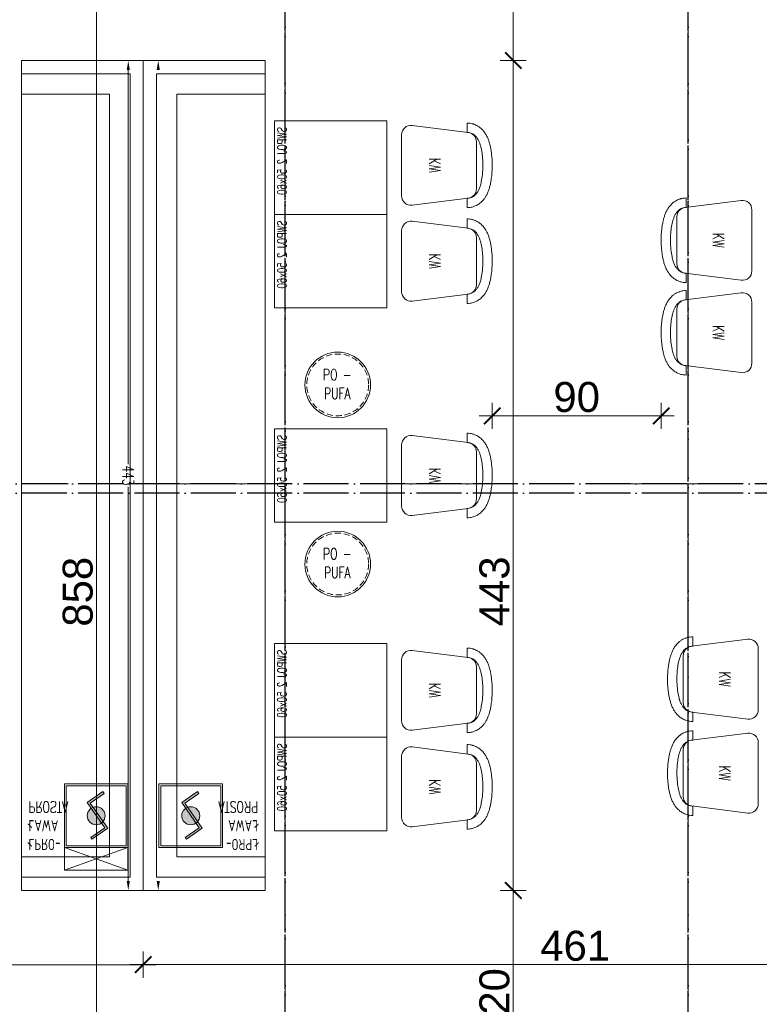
# Model space of a CAD drawing. Header units: millimetres. Extents: x 7483 to 13091, y 8111 to 13871.
# Tile 124 of 256: x 9088 to 9483, y 9444 to 9969. Entities that reach past the tile are written whole.
import ezdxf

# ---------------------------------------------------------------- set-up
doc = ezdxf.new("R2010")
doc.units = ezdxf.units.MM
for name, pattern in [('ACAD_ISO04W100', [30, 24, -3, 0, -3]), ('DASHED', [19.05, 12.7, -6.35]), ('KRESKAKROPKA2', [12.7, 6.35, -3.175, 0, -3.175])]:
    doc.linetypes.add(name, pattern=pattern)
for name, color, linetype, lineweight, true_color in [('a___wymiary', 7, 'Continuous', 5, 0x000000), ('czerwony', 7, 'Continuous', 15, 0xe92949), ('IE_SRS', 7, 'Continuous', 18, 0x000000), ('wymiary', 7, 'Continuous', 5, 0xb2b2b2)]:
    doc.layers.add(name, color=color, linetype=linetype, lineweight=lineweight, true_color=true_color)
doc.layers.add('AS_Siatki', color=72, linetype='Continuous')
for name, color, linetype, lineweight in [('CZ-GR', 236, 'Continuous', 30), ('MEBLE PKN', 150, 'Continuous', 20), ('OSI', 64, 'KRESKAKROPKA2', 0)]:
    doc.layers.add(name, color=color, linetype=linetype, lineweight=lineweight)
doc.layers.add('konstrukcja poglądowo', color=7, linetype='Continuous', lineweight=5, true_color=0xb2b2b2, plot=False)
doc.styles.add('Arial', font='arial.ttf')
doc.styles.add('JACEK_07', font='simplex.shx', dxfattribs={"width": 0.7})
doc.dimstyles.new('WYM_Meb_PKN', dxfattribs={"dimtxt": 6, "dimasz": 5, "dimexe": 1.25, "dimexo": 0.625, "dimtad": 0, "dimdec": 0, "dimtxsty": 'JACEK_07', "dimcen": 0, "dimse1": 1, "dimse2": 1, "dimclrd": 253, "dimclrt": 253, "dimadec": 0, "dimazin": 0, "dimtfac": 1, "dimtdec": 0, "dimtmove": 0, "dimatfit": 3, "dimfxl": 0, "dimarcsym": 0})
doc.dimstyles.new('wymiary agp1', dxfattribs={"dimtxt": 16, "dimasz": 5, "dimexe": 30, "dimexo": 60, "dimgap": 1.8, "dimtad": 1, "dimdec": 3, "dimrnd": 0.5, "dimdsep": 46, "dimtxsty": 'Arial', "dimblk": 'znacznik', "dimcen": 1.5, "dimse1": 1, "dimse2": 1, "dimclrd": 256, "dimazin": 0, "dimtfac": 1, "dimtdec": 3, "dimtmove": 1, "dimatfit": 3, "dimldrblk": 'znacznik', "dimfxl": 0, "dimlwd": -1, "dimarcsym": 0})

# ---------------------------------------------------------------- blocks, each defined once
blk = doc.blocks.new('znacznik')
at = {"layer": 'a___wymiary'}
for p, q in [((0, 1.39), (0, -1.39)), ((1.39, 0), (-1.39, 0))]:
    blk.add_line(p, q, dxfattribs=at)
at = {"layer": 'a___wymiary', "const_width": 0.2}
blk.add_lwpolyline([(0.88, 0.88), (-0.88, -0.88)], dxfattribs=at)
blk = doc.blocks.new('*D1303')
at = {"layer": 'Defpoints', "color": 0, "transparency": 16777216}
for p in [(8555.29, 11469.36), (10277.02, 11469.36), (8692.03, 9219.56)]:
    blk.add_point(p, dxfattribs=at)
at = {"layer": 'wymiary', "color": 253, "true_color": 0x999999, "transparency": 16777216}
blk.add_line((8555.29, 9224.56), (8555.29, 11464.36), dxfattribs=at)
at = {"layer": 'wymiary', "color": 253, "true_color": 0x999999, "transparency": 16777216, "xscale": 5, "yscale": 5, "zscale": 5}
for p, rotation in [((8555.29, 11469.36), 90), ((8555.29, 9219.56), 270)]:
    blk.add_blockref('znacznik', p, dxfattribs=dict(at, rotation=rotation))
at = {"layer": 'wymiary', "color": 18, "true_color": 0x000000, "transparency": 16777216, "insert": (8545.32, 10344.46), "char_height": 16, "attachment_point": 5, "rotation": 90, "style": 'Arial'}
blk.add_mtext('2250', dxfattribs=at)
blk = doc.blocks.new('*D1430')
at = {"layer": 'Defpoints', "color": 0, "transparency": 16777216}
for p in [(9212.77, 10092.7), (9129.18, 9234.91), (9212.77, 9234.91)]:
    blk.add_point(p, dxfattribs=at)
at = {"layer": 'wymiary', "color": 253, "true_color": 0x999999, "transparency": 16777216}
blk.add_line((9129.18, 10087.7), (9129.18, 9239.91), dxfattribs=at)
at = {"layer": 'wymiary', "color": 253, "true_color": 0x999999, "transparency": 16777216, "xscale": 5, "yscale": 5, "zscale": 5}
for p, rotation in [((9129.18, 10092.7), 90), ((9129.18, 9234.91), 270)]:
    blk.add_blockref('znacznik', p, dxfattribs=dict(at, rotation=rotation))
at = {"layer": 'wymiary', "color": 18, "true_color": 0x000000, "transparency": 16777216, "insert": (9119.21, 9663.81), "char_height": 16, "attachment_point": 5, "rotation": 90, "style": 'Arial'}
blk.add_mtext('858', dxfattribs=at)
blk = doc.blocks.new('*D1518')
at = {"layer": 'Defpoints', "color": 0, "transparency": 16777216}
for p in [(9154.13, 9504.34), (8730.29, 9494.03), (9154.13, 9464.66)]:
    blk.add_point(p, dxfattribs=at)
at = {"layer": 'wymiary', "color": 253, "true_color": 0x999999, "transparency": 16777216}
blk.add_line((8735.29, 9464.66), (9149.13, 9464.66), dxfattribs=at)
at = {"layer": 'wymiary', "color": 253, "true_color": 0x999999, "transparency": 16777216, "xscale": 5, "yscale": 5, "zscale": 5, "rotation": 180}
blk.add_blockref('znacznik', (8730.29, 9464.66), dxfattribs=at)
at = {"layer": 'wymiary', "color": 253, "true_color": 0x999999, "transparency": 16777216, "xscale": 5, "yscale": 5, "zscale": 5}
blk.add_blockref('znacznik', (9154.13, 9464.66), dxfattribs=at)
at = {"layer": 'wymiary', "color": 18, "true_color": 0x000000, "transparency": 16777216, "insert": (8942.21, 9474.5), "char_height": 16, "attachment_point": 5, "style": 'Arial'}
blk.add_mtext('424', dxfattribs=at)
blk = doc.blocks.new('*D1530')
at = {"layer": 'Defpoints', "color": 0, "transparency": 16777216}
for p in [(9351.67, 9504.24), (9543.34, 9504.24), (9334.21, 9384.11)]:
    blk.add_point(p, dxfattribs=at)
at = {"layer": 'wymiary', "color": 253, "true_color": 0x999999, "transparency": 16777216}
blk.add_line((9351.67, 9389.11), (9351.67, 9499.24), dxfattribs=at)
at = {"layer": 'wymiary', "color": 253, "true_color": 0x999999, "transparency": 16777216, "xscale": 5, "yscale": 5, "zscale": 5}
for p, rotation in [((9351.67, 9504.24), 90), ((9351.67, 9384.11), 270)]:
    blk.add_blockref('znacznik', p, dxfattribs=dict(at, rotation=rotation))
at = {"layer": 'wymiary', "color": 18, "true_color": 0x000000, "transparency": 16777216, "insert": (9341.7, 9444.18), "char_height": 16, "attachment_point": 5, "rotation": 90, "style": 'Arial'}
blk.add_mtext('120', dxfattribs=at)
blk = doc.blocks.new('*D1531')
at = {"layer": 'Defpoints', "color": 0, "transparency": 16777216}
for p in [(9212.13, 9947.48), (9351.67, 9947.48), (9212.13, 9504.34)]:
    blk.add_point(p, dxfattribs=at)
at = {"layer": 'wymiary', "color": 253, "true_color": 0x999999, "transparency": 16777216}
blk.add_line((9351.67, 9509.34), (9351.67, 9942.48), dxfattribs=at)
at = {"layer": 'wymiary', "color": 253, "true_color": 0x999999, "transparency": 16777216, "xscale": 5, "yscale": 5, "zscale": 5}
for p, rotation in [((9351.67, 9947.48), 90), ((9351.67, 9504.34), 270)]:
    blk.add_blockref('znacznik', p, dxfattribs=dict(at, rotation=rotation))
at = {"layer": 'wymiary', "color": 18, "true_color": 0x000000, "transparency": 16777216, "insert": (9341.7, 9664.05), "char_height": 16, "attachment_point": 5, "rotation": 90, "style": 'Arial'}
blk.add_mtext('443', dxfattribs=at)
blk = doc.blocks.new('*D1532')
at = {"layer": 'Defpoints', "color": 0, "transparency": 16777216}
for p in [(9209.55, 10090.35), (9351.67, 10090.35), (9212.13, 9947.48)]:
    blk.add_point(p, dxfattribs=at)
at = {"layer": 'wymiary', "color": 253, "true_color": 0x999999, "transparency": 16777216}
blk.add_line((9351.67, 9952.48), (9351.67, 10085.35), dxfattribs=at)
at = {"layer": 'wymiary', "color": 253, "true_color": 0x999999, "transparency": 16777216, "xscale": 5, "yscale": 5, "zscale": 5}
for p, rotation in [((9351.67, 10090.35), 90), ((9351.67, 9947.48), 270)]:
    blk.add_blockref('znacznik', p, dxfattribs=dict(at, rotation=rotation))
at = {"layer": 'wymiary', "color": 18, "true_color": 0x000000, "transparency": 16777216, "insert": (9341.7, 10018.91), "char_height": 16, "attachment_point": 5, "rotation": 90, "style": 'Arial'}
blk.add_mtext('143', dxfattribs=at)
blk = doc.blocks.new('gfgfddg')
at = {"layer": 'AS_Siatki', "color": 6, "linetype": 'ACAD_ISO04W100', "lineweight": 30, "ltscale": 0.2}
for p, q in [((-240.79, -576.57), (-240.79, -89.04)), ((-197.76, -576.57), (-197.76, -89.04)), ((392.05, -445.36), (-407.95, -445.36))]:
    blk.add_line(p, q, dxfattribs=at)
blk = doc.blocks.new('*U696')
at = {"ltscale": 10}
for p, q in [((-22.59, -35), (-17.59, -35)), ((22.59, -35), (17.59, -35))]:
    blk.add_line(p, q, dxfattribs=at)
blk.add_lwpolyline([(17.55, -35.62), (21.3, -5.62, 0.451123), (16.34, 0), (-16.34, 0, 0.451123), (-21.3, -5.62), (-17.55, -35.62, 0.378242), (-12.59, -40), (12.59, -40, 0.378242)], format="xyb", close=True, dxfattribs=at)
for points, knots in [([(-22.59, -35), (-22.59, -35.57), (-22.54, -36.12), (-22.4, -37.01), (-22.33, -37.36), (-22.2, -37.88), (-22.15, -38.05), (-22.05, -38.39), (-21.99, -38.55), (-21.82, -39.04), (-21.69, -39.35), (-21.37, -40.03), (-21.18, -40.4), (-20.69, -41.2), (-20.4, -41.61), (-19.82, -42.33), (-19.54, -42.64), (-18.98, -43.21), (-18.7, -43.47), (-18.16, -43.92), (-17.89, -44.12), (-17.33, -44.53), (-17.03, -44.73), (-16.59, -45), (-16.44, -45.09), (-16, -45.34), (-15.7, -45.49), (-15.12, -45.78), (-14.84, -45.91), (-14.25, -46.16), (-13.95, -46.28), (-13.35, -46.5), (-13.06, -46.6), (-12.16, -46.89), (-11.58, -47.06), (-10.38, -47.36), (-9.77, -47.49), (-8.39, -47.76), (-7.61, -47.88), (-6.02, -48.09), (-5.21, -48.18), (-2.76, -48.38), (-1.08, -48.43), (1.98, -48.4), (3.37, -48.34), (5.79, -48.12), (6.83, -48), (8.58, -47.72), (9.3, -47.59), (10.71, -47.28), (11.41, -47.11), (12.69, -46.73), (13.27, -46.54), (14.21, -46.17), (14.56, -46.03), (15.19, -45.75), (15.46, -45.62), (16.02, -45.33), (16.3, -45.17), (16.81, -44.86), (17.03, -44.72), (17.47, -44.43), (17.7, -44.26), (18.2, -43.88), (18.47, -43.66), (18.99, -43.19), (19.23, -42.96), (19.73, -42.43), (19.99, -42.13), (20.44, -41.54), (20.64, -41.27), (21.03, -40.66), (21.21, -40.33), (21.6, -39.58), (21.79, -39.14), (22.06, -38.36), (22.17, -38.02), (22.34, -37.35), (22.41, -37), (22.54, -36.11), (22.59, -35.55), (22.59, -35)], [0, 0, 0, 0, 0.041754, 0.041754, 0.069125, 0.069125, 0.083233, 0.083233, 0.097341, 0.097341, 0.125556, 0.125556, 0.163264, 0.163264, 0.213959, 0.213959, 0.262773, 0.262773, 0.311587, 0.311587, 0.360401, 0.360401, 0.416175, 0.416175, 0.446116, 0.446116, 0.505999, 0.505999, 0.565882, 0.565882, 0.63063, 0.63063, 0.695377, 0.695377, 0.824872, 0.824872, 0.954368, 0.954368, 1.118105, 1.118105, 1.281843, 1.281843, 1.609318, 1.609318, 1.88239, 1.88239, 2.095119, 2.095119, 2.246855, 2.246855, 2.398591, 2.398591, 2.526396, 2.526396, 2.60111, 2.60111, 2.658195, 2.658195, 2.715279, 2.715279, 2.757984, 2.757984, 2.800688, 2.800688, 2.848695, 2.848695, 2.891865, 2.891865, 2.935035, 2.935035, 2.969989, 2.969989, 3.004942, 3.004942, 3.045413, 3.045413, 3.072925, 3.072925, 3.100437, 3.100437, 3.141593, 3.141593, 3.141593, 3.141593]), ([(-17.59, -35), (-17.59, -35.56), (-17.5, -36.12), (-17.21, -37.14), (-17.01, -37.6), (-16.55, -38.41), (-16.29, -38.76), (-15.77, -39.36), (-15.5, -39.62), (-14.73, -40.27), (-14.24, -40.59), (-13.24, -41.15), (-12.74, -41.38), (-11.72, -41.78), (-11.19, -41.96), (-9.62, -42.42), (-8.52, -42.66), (-6.2, -43.05), (-4.98, -43.19), (-2.46, -43.38), (-1.17, -43.42), (1.75, -43.41), (3.38, -43.33), (6.25, -43.04), (7.51, -42.85), (9.57, -42.42), (10.41, -42.2), (11.84, -41.74), (12.45, -41.51), (13.52, -41), (13.99, -40.75), (14.84, -40.17), (15.23, -39.87), (15.93, -39.19), (16.25, -38.83), (16.83, -37.96), (17.1, -37.44), (17.44, -36.39), (17.54, -35.88), (17.58, -35.24), (17.59, -35.12), (17.59, -35)], [0, 0, 0, 0, 0.077102, 0.077102, 0.154204, 0.154204, 0.231306, 0.231306, 0.308408, 0.308408, 0.454322, 0.454322, 0.600237, 0.600237, 0.746151, 0.746151, 1.023923, 1.023923, 1.301695, 1.301695, 1.579467, 1.579467, 1.930853, 1.930853, 2.226065, 2.226065, 2.446459, 2.446459, 2.619394, 2.619394, 2.757526, 2.757526, 2.870261, 2.870261, 2.961838, 2.961838, 3.053415, 3.053415, 3.124909, 3.124909, 3.141593, 3.141593, 3.141593, 3.141593])]:
    blk.add_open_spline(points, degree=3, knots=knots, dxfattribs=at)
at = {"color": 7, "insert": (0, -17.81), "char_height": 6, "width": 35.095, "attachment_point": 5, "style": 'JACEK_07'}
blk.add_mtext('KW ', dxfattribs=at)
blk = doc.blocks.new('*U695')
blk.add_lwpolyline([(0, 0), (50, 0), (50, -60), (0, -60)], close=True)
at = {"color": 7, "insert": (21.45, -4.05), "char_height": 4.8, "width": 41.836, "attachment_point": 5, "style": 'JACEK_07'}
blk.add_mtext('SWPOJ 2 50x60', dxfattribs=at)
blk = doc.blocks.new('PO-PUFA')
blk.add_circle((0, 0), 17.5)
at = {"linetype": 'DASHED', "ltscale": 0.25}
blk.add_circle((0, 0), 16.5, dxfattribs=at)
at = {"color": 7, "insert": (-0.23, 0.46), "char_height": 6, "width": 22.2452, "attachment_point": 5, "style": 'JACEK_07'}
blk.add_mtext('PO - \\PPUFA', dxfattribs=at)
blk = doc.blocks.new('*U980')
blk.add_blockref('PO-PUFA', (0, 0))
blk = doc.blocks.new('*D1127')
at = {"color": 253, "lineweight": -2, "transparency": 16777216}
for p, q in [((73, -5), (73, -215.54)), ((73, -438.14), (73, -227.59))]:
    blk.add_line(p, q, dxfattribs=at)
at = {"color": 253, "transparency": 16777216}
for points in [[(72.17, -5), (73.83, -5), (73, 0)], [(72.17, -438.14), (73.83, -438.14), (73, -443.14)]]:
    blk.add_solid(points, dxfattribs=at)
at = {"layer": 'Defpoints', "color": 0, "transparency": 16777216}
for p in [(65, 0), (65, -443.14), (73, -443.14)]:
    blk.add_point(p, dxfattribs=at)
at = {"color": 253, "transparency": 16777216, "insert": (73, -221.57), "char_height": 6, "attachment_point": 5, "rotation": 90, "style": 'JACEK_07'}
blk.add_mtext('443', dxfattribs=at)
blk = doc.blocks.new('*D2109')
at = {"layer": 'Defpoints', "color": 0, "transparency": 16777216}
for p in [(9340.43, 9815.9), (9430.63, 9777.95), (9430.63, 9757.75)]:
    blk.add_point(p, dxfattribs=at)
at = {"layer": 'wymiary', "color": 253, "true_color": 0x999999, "transparency": 16777216}
blk.add_line((9345.43, 9757.75), (9425.63, 9757.75), dxfattribs=at)
at = {"layer": 'wymiary', "color": 253, "true_color": 0x999999, "transparency": 16777216, "xscale": 5, "yscale": 5, "zscale": 5, "rotation": 180}
blk.add_blockref('znacznik', (9340.43, 9757.75), dxfattribs=at)
at = {"layer": 'wymiary', "color": 253, "true_color": 0x999999, "transparency": 16777216, "xscale": 5, "yscale": 5, "zscale": 5}
blk.add_blockref('znacznik', (9430.63, 9757.75), dxfattribs=at)
at = {"layer": 'wymiary', "color": 18, "true_color": 0x000000, "transparency": 16777216, "insert": (9385.53, 9767.72), "char_height": 16, "attachment_point": 5, "style": 'Arial'}
blk.add_mtext('90', dxfattribs=at)
blk = doc.blocks.new('*D2114')
at = {"layer": 'Defpoints', "color": 0, "transparency": 16777216}
for p in [(9154.13, 9494.84), (9615.34, 9495.72), (9615.34, 9464.7)]:
    blk.add_point(p, dxfattribs=at)
at = {"layer": 'wymiary', "color": 253, "true_color": 0x999999, "transparency": 16777216}
blk.add_line((9159.13, 9464.7), (9610.34, 9464.7), dxfattribs=at)
at = {"layer": 'wymiary', "color": 253, "true_color": 0x999999, "transparency": 16777216, "xscale": 5, "yscale": 5, "zscale": 5, "rotation": 180}
blk.add_blockref('znacznik', (9154.13, 9464.7), dxfattribs=at)
at = {"layer": 'wymiary', "color": 253, "true_color": 0x999999, "transparency": 16777216, "xscale": 5, "yscale": 5, "zscale": 5}
blk.add_blockref('znacznik', (9615.34, 9464.7), dxfattribs=at)
at = {"layer": 'wymiary', "color": 18, "true_color": 0x000000, "transparency": 16777216, "insert": (9384.74, 9474.67), "char_height": 16, "attachment_point": 5, "style": 'Arial'}
blk.add_mtext('461', dxfattribs=at)
blk = doc.blocks.new('GHGFHGFH')
at = {"layer": 'OSI', "ltscale": 10}
for p, q in [((9229.94, 9014.91), (9229.94, 11674.71)), ((9445.13, 9014.91), (9445.13, 11674.71)), ((8510.29, 9721.79), (12389.9, 9721.79))]:
    blk.add_line(p, q, dxfattribs=at)
blk = doc.blocks.new('ffffdddaa')
at = {"layer": 'czerwony'}
for points in [[(88664.89, -3536.92), (88664.23, -3535.97), (88655.83, -3541.81), (88665.2, -3555.27), (88657.75, -3560.45), (88658.41, -3561.41), (88666.81, -3555.56), (88657.45, -3542.1)], [(88715.39, -3536.92), (88714.72, -3535.97), (88706.32, -3541.81), (88715.69, -3555.27), (88708.24, -3560.45), (88708.9, -3561.41), (88717.3, -3555.56), (88707.94, -3542.1)]]:
    blk.add_hatch(color=256, dxfattribs=at).paths.add_polyline_path(points)
h = blk.add_hatch(color=256, dxfattribs=at)
h.dxf.hatch_style = 1
h.paths.add_polyline_path([(88665.46, -3548.89, 1), (88655.86, -3548.89, 1)])
h = blk.add_hatch(color=256, dxfattribs=at)
h.dxf.hatch_style = 1
h.paths.add_polyline_path([(88715.95, -3548.89, 1), (88706.35, -3548.89, 1)])
for p, q in [((88643.67, -3565.88), (88643.67, -3531.9)), ((88643.67, -3531.9), (88677.64, -3531.9)), ((88676.66, -3532.89), (88644.66, -3532.89)), ((88644.66, -3532.89), (88644.66, -3564.89)), ((88676.66, -3564.89), (88676.66, -3532.89)), ((88677.64, -3531.9), (88677.64, -3565.88)), ((88694.16, -3565.88), (88694.16, -3531.9)), ((88694.16, -3531.9), (88728.14, -3531.9)), ((88727.15, -3532.89), (88695.15, -3532.89)), ((88695.15, -3532.89), (88695.15, -3564.89)), ((88727.15, -3564.89), (88727.15, -3532.89)), ((88728.14, -3531.9), (88728.14, -3565.88)), ((88655.83, -3541.81), (88664.23, -3535.97)), ((88664.89, -3536.92), (88657.45, -3542.1)), ((88664.23, -3535.97), (88664.89, -3536.92)), ((88706.32, -3541.81), (88714.72, -3535.97)), ((88715.39, -3536.92), (88707.94, -3542.1)), ((88714.72, -3535.97), (88715.39, -3536.92)), ((88665.2, -3555.27), (88655.83, -3541.81)), ((88657.45, -3542.1), (88666.81, -3555.56)), ((88715.69, -3555.27), (88706.32, -3541.81)), ((88707.94, -3542.1), (88717.3, -3555.56)), ((88657.75, -3560.45), (88665.2, -3555.27)), ((88666.81, -3555.56), (88658.41, -3561.41)), ((88708.24, -3560.45), (88715.69, -3555.27)), ((88717.3, -3555.56), (88708.9, -3561.41)), ((88658.41, -3561.41), (88657.75, -3560.45)), ((88708.9, -3561.41), (88708.24, -3560.45)), ((88677.64, -3565.88), (88643.67, -3565.88)), ((88677.64, -3565.88), (88643.67, -3565.88)), ((88677.64, -3565.88), (88643.67, -3565.88)), ((88677.64, -3565.88), (88643.67, -3565.88)), ((88677.64, -3565.88), (88643.67, -3565.88)), ((88677.64, -3565.88), (88643.67, -3565.88)), ((88677.64, -3565.88), (88643.67, -3565.88)), ((88677.64, -3565.88), (88643.67, -3565.88)), ((88643.67, -3565.88), (88643.67, -3578.03)), ((88677.64, -3565.88), (88643.67, -3578.03)), ((88643.67, -3565.88), (88677.64, -3578.03)), ((88644.66, -3564.89), (88676.66, -3564.89)), ((88677.64, -3578.03), (88677.64, -3565.88)), ((88728.14, -3565.88), (88694.16, -3565.88)), ((88695.15, -3564.89), (88727.15, -3564.89)), ((88643.67, -3578.03), (88677.64, -3578.03))]:
    blk.add_line(p, q, dxfattribs=at)
for centre in [(88660.66, -3548.89), (88711.15, -3548.89)]:
    blk.add_circle(centre, 4.8, dxfattribs=at)
blk = doc.blocks.new('*U957')
blk.add_lwpolyline([(0, 0), (65, 0), (65, -443.14), (0, -443.14), (0, 0), (0, -7), (58, -7), (58, -436.14), (0, -436.14), (0, -425.14), (47, -425.14), (47, -18), (0, -18)])
at = {"color": 7, "insert": (3.66, -21.53), "char_height": 6, "width": 107.3873, "attachment_point": 1, "style": 'JACEK_07'}
blk.add_mtext('ŁPRO- \\PŁAWA \\PPROSTA', dxfattribs=at)
dim = blk.add_linear_dim(base=(73, -443.14), p1=(65, 0), p2=(65, -443.14), angle=90, dimstyle='WYM_Meb_PKN')
dim.commit()
dim.dimension.update_dxf_attribs({"geometry": '*D1127', "text_midpoint": (73, -221.57)})

msp = doc.modelspace()

# ---------------------------------------------------------------- block references
at = {"layer": 'CZ-GR', "color": 7}
msp.add_blockref('GHGFHGFH', (0, -0.35), dxfattribs=at)
at = {"layer": 'IE_SRS'}
msp.add_blockref('ffffdddaa', (-79531.6686, 13093.096), dxfattribs=at)
at = {"layer": 'konstrukcja poglądowo', "xscale": 5, "yscale": 5, "zscale": 5}
for p in [(10433.9115, 11948.2664), (10433.9115, 11943.2664)]:
    msp.add_blockref('gfgfddg', p, dxfattribs=at)
at = {"layer": 'MEBLE PKN', "xscale": -1}
for name, p, rotation in [('*U957', (9089.1286, 9504.3391), 180), ('*U695', (9224.1287, 9915.3498), 89.99999999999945), ('*U696', (9292.0105, 9891.5123), 89.99999999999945), ('*U695', (9224.1287, 9865.3498), 89.99999999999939), ('*U696', (9292.0105, 9840.3498), 89.99999999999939), ('*U695', (9224.1286, 9750.9071), 89.99999999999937), ('*U696', (9292.0104, 9725.9071), 89.99999999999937), ('*U695', (9224.1287, 9636.16), 89.99999999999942), ('*U696', (9292.0105, 9611.16), 89.99999999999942), ('*U695', (9224.1287, 9586.16), 89.99999999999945), ('*U696', (9292.0105, 9559.6304), 89.99999999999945)]:
    msp.add_blockref(name, p, dxfattribs=dict(at, rotation=rotation))
at = {"layer": 'MEBLE PKN'}
for name, p, rotation in [('*U957', (9219.1286, 9504.3391), 180), ('*U696', (9479.0521, 9851.5069), 270), ('*U696', (9479.0521, 9802.1318), 270), ('*U696', (9482.463, 9617.1487), 270), ('*U696', (9482.463, 9566.9663), 270)]:
    msp.add_blockref(name, p, dxfattribs=dict(at, rotation=rotation))
for p in [(9257.9598, 9774.2803), (9257.9598, 9678.6051)]:
    msp.add_blockref('*U980', p, dxfattribs=at)

# ---------------------------------------------------------------- dimensions: what is measured, and where the dimension line sits
at = {"layer": 'wymiary'}
for base, p1, p2, picture, middle in [((8555.2864, 11469.3622), (8692.0284, 9219.5616), (10277.0226, 11469.3622), '*D1303', (8545.3172, 10344.4619)), ((9129.1832, 9234.9116), (9212.7735, 10092.7025), (9212.7735, 9234.9116), '*D1430', (9119.214, 9663.807)), ((9351.6725, 10090.3525), (9212.1286, 9947.4751), (9209.5534, 10090.3525), '*D1532', (9341.6979, 10018.9138)), ((9351.67254, 9504.24109), (9334.21499, 9384.11156), (9543.34472, 9504.24109), '*D1530', (9341.70337, 9444.17632))]:
    dim = msp.add_linear_dim(base=base, p1=p1, p2=p2, angle=90, dimstyle='wymiary agp1', override={"dimblk": 'znacznik'}, dxfattribs=at)
    dim.commit()
    dim.dimension.update_dxf_attribs({"geometry": picture, "text_midpoint": middle})
dim = msp.add_linear_dim(base=(9351.6725, 9947.4751), p1=(9212.1286, 9504.3391), p2=(9212.1286, 9947.4751), angle=90, dimstyle='wymiary agp1', override={"dimblk": 'znacznik'}, dxfattribs=at)
dim.commit()
dim.dimension.update_dxf_attribs({"geometry": '*D1531', "text_midpoint": (9351.6725, 9664.0458), "dimtype": 160})
for base, p1, p2, picture, middle in [((9430.6333, 9757.7485), (9340.4293, 9815.9041), (9430.6333, 9777.9468), '*D2109', (9385.5313, 9767.7177)), ((9154.1286, 9464.6639), (8730.2884, 9494.0306), (9154.1286, 9504.3391), '*D1518', (8942.2085, 9474.4966)), ((9615.3447, 9464.6961), (9154.1286, 9494.8391), (9615.3447, 9495.7163), '*D2114', (9384.7367, 9474.6653))]:
    dim = msp.add_linear_dim(base=base, p1=p1, p2=p2, dimstyle='wymiary agp1', override={"dimblk": 'znacznik'}, dxfattribs=at)
    dim.commit()
    dim.dimension.update_dxf_attribs({"geometry": picture, "text_midpoint": middle})

doc.saveas('drawing.dxf')
